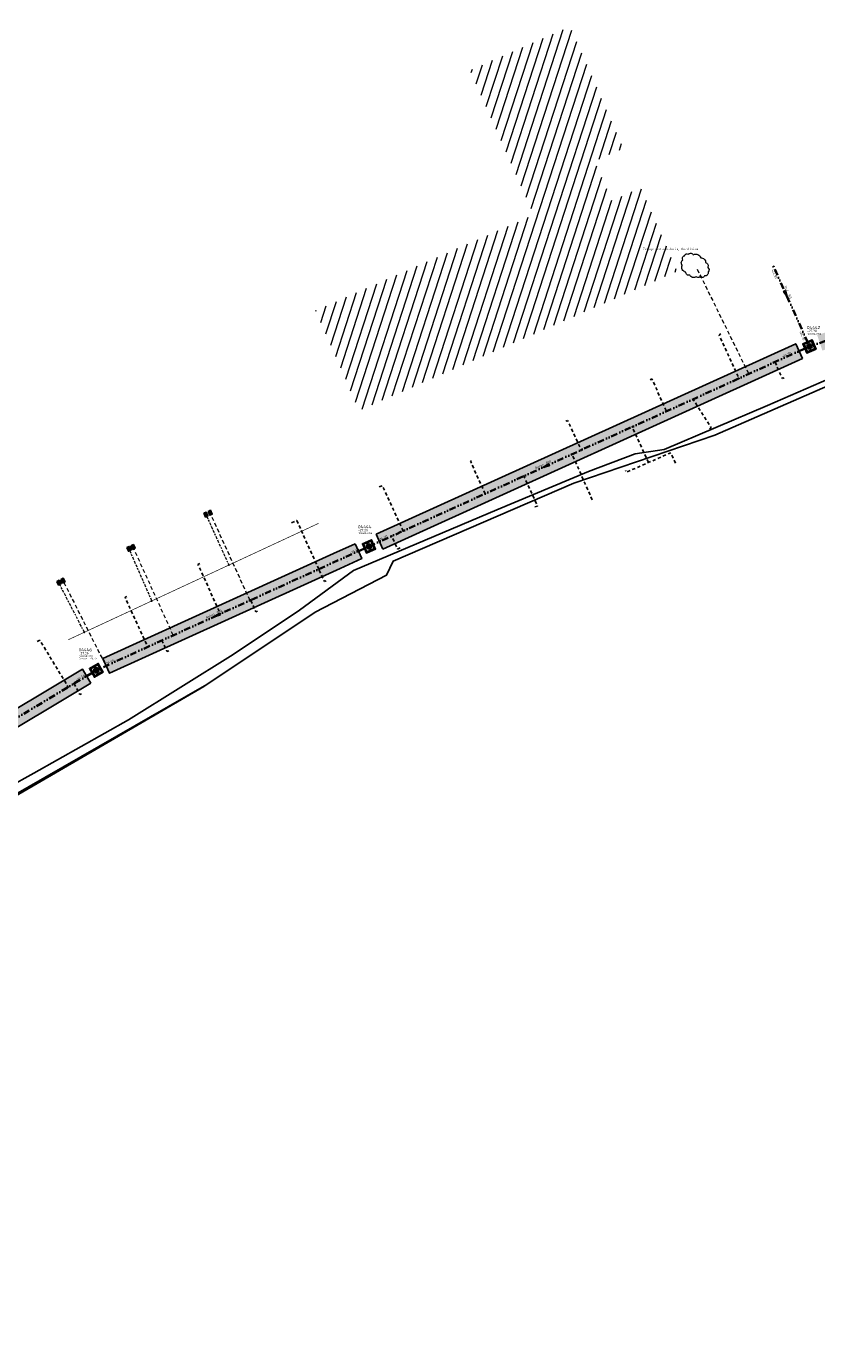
# Model space of a CAD drawing. Header units: metres. Extents: x 0 to 200176, y 0 to 356276.
# Tile 5 of 52: x 197687 to 197809, y 355967 to 356170. Entities that reach past the tile are written whole.
import ezdxf
from ezdxf.enums import TextEntityAlignment as Align

# ---------------------------------------------------------------- set-up
doc = ezdxf.new("R2010")
doc.units = ezdxf.units.M
for name, pattern in [('RI-GWA_HUISAANSLUITING', [23, 4, -1.8, 2.6, -1.8, 4.6, -1.8, 4.6, -1.8]), ('RI-HWA_HUISAANSLUITING', [4.8, 3, -1.8]), ('RI-HWA_KOLKAANSLUITING', [4.3, 2.5, -1.8]), ('RI-ITR', [10.4, 5, -1.8, 0, -1.8, 0, -1.8])]:
    doc.linetypes.add(name, pattern=pattern)
for name, color, linetype, lineweight in [('-Verhard oppervlak-A', 210, 'Continuous', 5), ('N-WE-RI-GWA_DEELREPARATIE_INLAAT-G', 34, 'Continuous', 18), ('N-WE-RI-GWA_HUISAANSLUITING_PVC-G', 30, 'RI-GWA_HUISAANSLUITING', 18), ('N-WE-RI-HWA_HUISAANSLUITING_PVC-G', 150, 'RI-HWA_HUISAANSLUITING', 18), ('N-WE-RI-ITR_STROOMRICHTING-S', 170, 'Continuous', 25), ('N-WE-RI-ITR_TRANSPORTLEIDING-G', 170, 'RI-ITR', 35), ('X-XX-AL-AANPIJLING-M', 7, 'Continuous', 18)]:
    doc.layers.add(name, color=color, linetype=linetype, lineweight=lineweight)
for name, color, linetype in [('N-WE-RI-GWA_HULPSTUK_INLAAT_HUISAANSLUITING-S', 30, 'Continuous'), ('N-WE-RI-GWA_HULPSTUK_ONSTOPPPINGSSTUK-S', 30, 'Continuous'), ('N-WE-RI-HWA_HULPSTUK_INLAAT_HUISAANSLUITING-S', 150, 'Continuous'), ('N-WE-RI-HWA_HULPSTUK_INLAAT_KOLK-S', 150, 'Continuous'), ('N-WE-RI-HWA_HULPSTUK_ONTSTOPPINGSSTUK-S', 150, 'Continuous'), ('N-WE-RI-HWA_KOLKAANSLUITING_PVC-G', 150, 'RI-HWA_KOLKAANSLUITING'), ('N-WE-RI-HWA_RIOOLPUT-T25', 150, 'Continuous'), ('N-WE-RI-HWA_RIOOLPUT_INSPECTIEPUT_1250X1250-S', 150, 'Continuous'), ('N-WE-RI-ITR_HULPSTUK_EINDKAP-S', 170, 'Continuous'), ('N-WE-RI-ITR_RIOOLPUT-T25', 170, 'Continuous'), ('N-WE-RI-ITR_RIOOLPUT_INSPECTIEPUT_1250X1250-S', 170, 'Continuous')]:
    doc.layers.add(name, color=color, linetype=linetype)
doc.layers.add('N-WE-RI-ITR-LAVAPAKKET-S', color=7, linetype='Continuous', lineweight=25, true_color=0xc8fefd)
doc.layers.add('X-XX-AL-HULPLIJNEN', color=4, linetype='Continuous', lineweight=25, plot=False)
doc.styles.add('NLCS-ISO', font='NLCS-ISO.ttf')
doc.styles.add('NLCS-ISO-M500-T18', font='NLCS-ISO.ttf')

# ---------------------------------------------------------------- blocks, each defined once
blk = doc.blocks.new('*U382')
at = {"ltscale": 0.1}
blk.add_hatch(color=256, dxfattribs=at).paths.add_polyline_path([(-2.5, 0), (2.5, -0.8), (2.5, 0.8)])
at = {"ltscale": 0.1, "flags": 128}
blk.add_lwpolyline([(-2.5, 0), (2.5, -0.8), (2.5, 0.8)], close=True, dxfattribs=at)
at = {"ltscale": 0.1, "style": 'NLCS-ISO'}
for tag, p in [('BOBL', (-133.6, 0)), ('MAT', (-1, 0.5))]:
    blk.add_attdef(tag, text='', height=1.8, dxfattribs=at).set_placement(p, align=Align.BOTTOM_RIGHT)
for tag, p in [('DIA', (1, 0.5)), ('BOBR', (200.6, 0))]:
    blk.add_attdef(tag, text='', height=1.8, dxfattribs=at).set_placement(p, align=Align.BOTTOM_LEFT)
blk.add_attdef('JVA', text='', height=1.8, dxfattribs=at).set_placement((0, -1), align=Align.TOP_CENTER)
blk = doc.blocks.new('*U383')
at = {"ltscale": 0.1}
blk.add_hatch(color=256, dxfattribs=at).paths.add_polyline_path([(-2.5, 0), (2.5, -0.8), (2.5, 0.8)])
at = {"ltscale": 0.1, "flags": 128}
blk.add_lwpolyline([(-2.5, 0), (2.5, -0.8), (2.5, 0.8)], close=True, dxfattribs=at)
at = {"ltscale": 0.1, "style": 'NLCS-ISO'}
for tag, p in [('BOBL', (-92.2, 0)), ('MAT', (-1, 0.5))]:
    blk.add_attdef(tag, text='', height=1.8, dxfattribs=at).set_placement(p, align=Align.BOTTOM_RIGHT)
for tag, p in [('DIA', (1, 0.5)), ('BOBR', (85.8, 0))]:
    blk.add_attdef(tag, text='', height=1.8, dxfattribs=at).set_placement(p, align=Align.BOTTOM_LEFT)
blk.add_attdef('JVA', text='', height=1.8, dxfattribs=at).set_placement((0, -1), align=Align.TOP_CENTER)
blk = doc.blocks.new('*U384')
at = {"ltscale": 0.1}
blk.add_hatch(color=256, dxfattribs=at).paths.add_polyline_path([(-2.5, 0), (2.5, -0.8), (2.5, 0.8)])
at = {"ltscale": 0.1, "flags": 128}
blk.add_lwpolyline([(-2.5, 0), (2.5, -0.8), (2.5, 0.8)], close=True, dxfattribs=at)
at = {"ltscale": 0.1, "style": 'NLCS-ISO'}
for tag, p in [('BOBL', (-86.2, 0)), ('MAT', (-1, 0.5))]:
    blk.add_attdef(tag, text='', height=1.8, dxfattribs=at).set_placement(p, align=Align.BOTTOM_RIGHT)
for tag, p in [('DIA', (1, 0.5)), ('BOBR', (113.5, 0))]:
    blk.add_attdef(tag, text='', height=1.8, dxfattribs=at).set_placement(p, align=Align.BOTTOM_LEFT)
blk.add_attdef('JVA', text='', height=1.8, dxfattribs=at).set_placement((0, -1), align=Align.TOP_CENTER)
blk = doc.blocks.new('N-SRI-VWA-PUT-T')
at = {"style": 'NLCS-ISO'}
for tag, p, height in [('PUTNUMMER', (0, 0), 0.5), ('OVERSTORTHOOGTE', (0, -1.24), 0.25), ('PUTAFMETING', (0, -0.85), 0.25), ('PUTHOOGTE', (0, -0.46), 0.36)]:
    blk.add_attdef(tag, p, '', height=height, dxfattribs=at)
blk = doc.blocks.new('N-SRI-ITR-PUT-1250X1250-SO')
h = blk.add_hatch(color=256)
h.dxf.hatch_style = 1
edge = h.paths.add_edge_path()
edge.add_arc((0, 0), 0.4, 0, 360)
at = {"lineweight": -3}
for points in [[(0.77, 0.77), (-0.78, 0.77), (-0.78, -0.78), (0.77, -0.78)], [(0.62, 0.62), (-0.63, 0.62), (-0.63, -0.63), (0.62, -0.63)]]:
    blk.add_lwpolyline(points, close=True, dxfattribs=at)
blk.add_circle((0, 0), 0.4)
blk = doc.blocks.new('N-SRI-HWA-PUT-1250X1250-SO')
h = blk.add_hatch(color=256)
h.dxf.hatch_style = 1
edge = h.paths.add_edge_path()
edge.add_arc((0, 0), 0.4, 0, 360)
at = {"lineweight": -3}
for points in [[(0.77, 0.77), (-0.78, 0.77), (-0.78, -0.78), (0.77, -0.78)], [(0.62, 0.62), (-0.63, 0.62), (-0.63, -0.63), (0.62, -0.63)]]:
    blk.add_lwpolyline(points, close=True, dxfattribs=at)
blk.add_circle((0, 0), 0.4)
blk = doc.blocks.new('N-SRI-HWA-HULP_INLAAT_KOLK-SO')
h = blk.add_hatch(color=256)
edge = h.paths.add_edge_path()
edge.add_arc((0, 0), 0.05, 0, 360)
blk.add_circle((0, 0), 0.05)
blk = doc.blocks.new('N-SRI-ITR-HULP_EINDKAP-SO')
for p, q in [((0, -6), (0, 6)), ((0, 6), (3, 6)), ((0, -6), (3, -6))]:
    blk.add_line(p, q)
blk = doc.blocks.new('N-SRI-HWA-HULP_INLAAT_HUISAANSLUITING-SO')
h = blk.add_hatch(color=256)
h.dxf.hatch_style = 1
h.paths.add_polyline_path([(-0.04, 0.04, 0.198912), (-0.05, 0, 0.198912), (-0.04, -0.04), (0, 0)])
h = blk.add_hatch(color=256)
h.dxf.hatch_style = 1
h.paths.add_polyline_path([(0.04, -0.04, 0.198912), (0.05, 0, 0.198912), (0.04, 0.04), (0, 0)])
for p, q in [((-0.04, 0.04), (0.04, -0.04)), ((-0.04, -0.04), (0.04, 0.04))]:
    blk.add_line(p, q)
blk.add_circle((0, 0), 0.05)
blk = doc.blocks.new('*U421')
at = {"ltscale": 0.1}
blk.add_hatch(color=256, dxfattribs=at).paths.add_polyline_path([(2.5, 0), (-2.5, -0.8), (-2.5, 0.8)])
at = {"ltscale": 0.1, "flags": 128}
blk.add_lwpolyline([(2.5, 0), (-2.5, -0.8), (-2.5, 0.8)], close=True, dxfattribs=at)
at = {"ltscale": 0.1, "style": 'NLCS-ISO'}
for tag, p in [('MAT', (-1, 0.5)), ('BOBL', (-13.8, -3.2))]:
    blk.add_attdef(tag, text='', height=1.8, dxfattribs=at).set_placement(p, align=Align.BOTTOM_RIGHT)
for tag, p in [('DIA', (1, 0.5)), ('BOBR', (30.6, -3.2))]:
    blk.add_attdef(tag, text='', height=1.8, dxfattribs=at).set_placement(p, align=Align.BOTTOM_LEFT)
blk.add_attdef('JVA', text='', height=1.8, dxfattribs=at).set_placement((0, -1), align=Align.TOP_CENTER)
blk = doc.blocks.new('N-SRI-GWA-HULP_ONTSTOPPINGSSTUK-SO')
at = {"linetype": 'Continuous', "extrusion": (0, 0, -1)}
for p, q in [((0.31, -0.21), (-0.32, 0.21)), ((0.31, 0.21), (-0.32, -0.21))]:
    blk.add_line(p, q, dxfattribs=at)
at = {"ltscale": 1.8, "extrusion": (0, 0, -1)}
blk.add_lwpolyline([(-0.32, 0.21), (0.31, 0.21), (0.31, -0.21), (-0.32, -0.21)], close=True, dxfattribs=at)
blk = doc.blocks.new('N-SRI-HWA-HULP_ONSTOPPINGSSTUK-SO')
at = {"linetype": 'Continuous', "extrusion": (0, 0, -1)}
for p, q in [((0.31, -0.21), (-0.32, 0.21)), ((0.31, 0.21), (-0.32, -0.21))]:
    blk.add_line(p, q, dxfattribs=at)
at = {"ltscale": 1.8, "extrusion": (0, 0, -1)}
blk.add_lwpolyline([(-0.32, 0.21), (0.31, 0.21), (0.31, -0.21), (-0.32, -0.21)], close=True, dxfattribs=at)
blk = doc.blocks.new('N-SRI-GWA-HULP_INLAAT_HUISAANSLUITING-SO')
h = blk.add_hatch(color=256)
h.dxf.hatch_style = 1
h.paths.add_polyline_path([(-0.7, 0.7, 0.198912), (-1, 0, 0.198912), (-0.7, -0.7), (0, 0)])
h = blk.add_hatch(color=256)
h.dxf.hatch_style = 1
h.paths.add_polyline_path([(1, 0, 0.198912), (0.7, 0.7), (0, 0), (0.7, -0.7, 0.198912)])
for p, q in [((-0.7, 0.7), (0.7, -0.7)), ((-0.7, -0.7), (0.7, 0.7))]:
    blk.add_line(p, q)
blk.add_circle((0, 0), 1)

msp = doc.modelspace()

# ---------------------------------------------------------------- hatches: boundary and pattern name
at = {"layer": 'N-WE-RI-ITR-LAVAPAKKET-S', "transparency": 33554585}
h = msp.add_hatch(color=256, dxfattribs=at)
h.dxf.hatch_style = 1
h.paths.add_polyline_path([(197555.362, 355981.195), (197555.556, 355983.688), (197532.927, 355985.45), (197532.733, 355982.958)])
h.paths.add_polyline_path([(197577.769, 355985.136), (197577.267, 355987.585), (197558.409, 355983.72), (197558.912, 355981.271)])
h.paths.add_polyline_path([(197593.384, 355991.083), (197592.438, 355993.395), (197580.24, 355988.408), (197581.19, 355986.084)])
h.paths.add_polyline_path([(197632.536, 356023.397), (197630.944, 356025.274), (197594.856, 355994.792), (197596.414, 355992.947)])
h.paths.add_polyline_path([(197661.113, 356047.487), (197659.503, 356049.398), (197633.656, 356027.565), (197635.25, 356025.685)])
h.paths.add_polyline_path([(197696.762, 356069.139), (197695.478, 356071.285), (197662.38, 356051.478), (197663.664, 356049.332)])
h.paths.add_polyline_path([(197738.522, 356088.308), (197737.53, 356090.604), (197734.178, 356089.082), (197698.622, 356072.937), (197699.656, 356070.661), (197735.211, 356086.806)])
h.paths.add_polyline_path([(197806.445, 356119.134), (197805.412, 356121.41), (197740.763, 356092.071), (197741.755, 356089.776)])
h.paths.add_polyline_path([(197841.876, 356131.156), (197841.084, 356133.525), (197808.717, 356122.713), (197809.509, 356120.341)])
h.paths.add_polyline_path([(197868.701, 356135.381), (197868.337, 356137.849), (197844.538, 356134.348), (197844.903, 356131.872)])
h.paths.add_polyline_path([(197918.338, 356133.521), (197918.097, 356131.035), (197923.054, 356130.564), (197993.751, 356123.932), (197993.984, 356126.42), (197923.273, 356133.052)])
h.paths.add_polyline_path([(197914.563, 356131.371), (197914.804, 356133.857), (197871.887, 356137.936), (197871.651, 356135.448)])
h.paths.add_polyline_path([(198020.556, 356121.417), (198020.797, 356123.905), (198008.327, 356125.075), (198008.087, 356122.587)])

# ---------------------------------------------------------------- linework, layer by layer
at = {"layer": 'N-WE-RI-GWA_DEELREPARATIE_INLAAT-G', "ltscale": 0.2, "const_width": 0.1, "flags": 128}
msp.add_lwpolyline([(197693.309, 356075.814), (197731.882, 356093.743)], dxfattribs=at)
at = {"layer": 'N-WE-RI-GWA_HUISAANSLUITING_PVC-G', "ltscale": 0.1, "flags": 128}
for points in [[(197714.643, 356094.797), (197718.052, 356087.315)], [(197702.77, 356089.513), (197706.156, 356081.785)], [(197695.784, 356076.965), (197691.988, 356084.315)]]:
    msp.add_lwpolyline(points, dxfattribs=at)
at = {"layer": 'N-WE-RI-HWA_HUISAANSLUITING_PVC-G', "ltscale": 0.2, "flags": 128}
for points in [[(197790.233, 356132.887), (197798.165, 356116.747)], [(197721.309, 356081.872), (197715.29, 356095.083)], [(197709.482, 356076.498), (197703.418, 356089.809)], [(197692.623, 356084.636), (197699.094, 356071.779)]]:
    msp.add_lwpolyline(points, dxfattribs=at)
at = {"layer": 'N-WE-RI-HWA_KOLKAANSLUITING_PVC-G', "ltscale": 0.2, "flags": 128}
for points in [[(197793.864, 356122.914), (197793.594, 356122.783), (197796.647, 356116.058)], [(197803.638, 356116.151), (197803.364, 356116.03), (197802.206, 356118.581)], [(197782.986, 356115.82), (197783.239, 356115.98), (197785.501, 356110.998)], [(197792.12, 356108.301), (197792.365, 356108.473), (197789.597, 356112.857)], [(197769.984, 356109.478), (197770.258, 356109.6), (197772.337, 356105.021)], [(197782.72, 356103.108), (197780.225, 356108.602)], [(197774.059, 356097.342), (197770.941, 356104.387)], [(197786.863, 356103.008), (197786.152, 356104.615), (197779.287, 356101.602), (197779.167, 356101.877)], [(197757.555, 356098.31), (197755.287, 356103.306), (197755.715, 356103.446)], [(197765.178, 356096.268), (197765.609, 356096.397), (197763.513, 356101.015)], [(197744.903, 356092.566), (197741.731, 356099.552), (197741.012, 356099.324)], [(197731.914, 356086.691), (197728.518, 356094.167), (197727.607, 356093.764)], [(197744.446, 356089.954), (197744.035, 356089.771), (197743.132, 356091.761)], [(197713.556, 356087.546), (197713.282, 356087.424), (197716.747, 356079.799)], [(197733.053, 356084.911), (197732.779, 356084.789), (197731.914, 356086.691)], [(197702.33, 356082.48), (197702.059, 356082.352), (197705.534, 356074.705)], [(197722.485, 356080.234), (197722.211, 356080.112), (197721.394, 356081.911)], [(197688.531, 356075.534), (197688.927, 356075.747), (197693.301, 356068.522)], [(197708.788, 356074.129), (197708.514, 356074.007), (197707.741, 356075.708)], [(197695.358, 356067.497), (197695.091, 356067.361), (197694.208, 356069.064)]]:
    msp.add_lwpolyline(points, dxfattribs=at)
at = {"layer": 'N-WE-RI-ITR-LAVAPAKKET-S', "flags": 128}
for points in [[(197741.755, 356089.776), (197806.445, 356119.134), (197805.412, 356121.41), (197740.763, 356092.071)], [(197740.763, 356092.071), (197741.755, 356089.776)]]:
    msp.add_lwpolyline(points, dxfattribs=at)
for points in [[(197737.53, 356090.604), (197734.178, 356089.082), (197698.622, 356072.937), (197699.656, 356070.661), (197735.211, 356086.806), (197738.522, 356088.308)], [(197696.762, 356069.139), (197695.478, 356071.285), (197662.38, 356051.478), (197663.664, 356049.332)]]:
    msp.add_lwpolyline(points, close=True, dxfattribs=at)
at = {"layer": 'N-WE-RI-ITR_TRANSPORTLEIDING-G', "ltscale": 0.2, "flags": 128}
for points in [[(197807.277, 356121.57), (197801.989, 356133.29)], [(197842.439, 356132.729), (197808.122, 356121.189)], [(197806.956, 356120.738), (197740.216, 356090.438)], [(197739.069, 356089.942), (197698.189, 356071.367)], [(197697.083, 356070.784), (197662.134, 356049.873)]]:
    msp.add_lwpolyline(points, dxfattribs=at)
at = {"layer": 'X-XX-AL-AANPIJLING-M', "flags": 128}
msp.add_lwpolyline([(197790.075, 356131.769, -0.5205671), (197789.084, 356131.975, -0.5205671), (197789.084, 356131.975, -0.5205671), (197788.456, 356132.445, -0.5205671), (197788.456, 356132.445, -0.5205671), (197787.946, 356133.494, -0.5205671), (197787.946, 356133.494, -0.5205671), (197788.015, 356134.269, -0.5205671), (197788.015, 356134.269, -0.5205671), (197788.26, 356134.964, -0.5205671), (197788.26, 356134.964, -0.5205671), (197788.888, 356135.21, -0.5205671), (197788.888, 356135.21, -0.5205671), (197789.624, 356135.102, -0.5205671), (197789.624, 356135.102, -0.5205671), (197790.761, 356134.612, -0.5205671), (197790.761, 356134.612, -0.5205671), (197791.507, 356133.896, -0.5205671), (197791.507, 356133.896, -0.5205671), (197791.84, 356133.151, -0.5205671), (197791.84, 356133.151, -0.5205671), (197791.899, 356132.465, -0.5205671), (197791.899, 356132.465, -0.5205671), (197791.35, 356131.847, -0.5205671), (197791.35, 356131.847, -0.5205671), (197790.595, 356131.72, -0.5205671), (197790.595, 356131.72, -0.5205671)], format="xyb", close=True, dxfattribs=at)
at = {"layer": 'X-XX-AL-HULPLIJNEN', "ltscale": 0.2, "flags": 128}
for points in [[(197827.312, 356122.337), (197792.948, 356107.334), (197771.229, 356099.904), (197743.367, 356087.902), (197742.367, 356085.758), (197731.329, 356080.05), (197714.218, 356068.612), (197675.925, 356046.402), (197656.849, 356033.462), (197639.203, 356017.888), (197623.629, 356002.885), (197609.769, 355990.454), (197609.393, 355987.393), (197609.054, 355984.738), (197605.179, 355980.975), (197594.408, 355977.808), (197588.907, 355978.594), (197579.763, 355975.451), (197569.332, 355972.879), (197541.112, 355971.196), (197537.04, 355967.092), (197536.182, 355969.164), (197538.349, 355973.246), (197543.999, 355974.508)], [(197806.506, 356121.4), (197807.121, 356119.977), (197808.544, 356120.592), (197807.929, 356122.015), (197806.506, 356121.4)], [(197807.199, 356120.175), (197806.703, 356121.322), (197807.851, 356121.818), (197808.346, 356120.671)], [(197543.999, 355974.508), (197567.909, 355974.87), (197578.274, 355976.607), (197593.908, 355981.452), (197607.035, 355989.706), (197626.773, 356008.787), (197637.752, 356019.076), (197646.433, 356027.141), (197648.983, 356029.325), (197653.927, 356033.623), (197663.351, 356039.463), (197673.521, 356046.757), (197679.841, 356050.747), (197687.978, 356055.249), (197702.573, 356063.468), (197718.693, 356073.548), (197728.942, 356080.387), (197737.244, 356086.497), (197759.34, 356095.8), (197773.49, 356101.75), (197780.664, 356104.429), (197785.146, 356105.117), (197801.08, 356111.879), (197815.23, 356118.052)], [(197738.624, 356090.594), (197740.047, 356091.209), (197740.661, 356089.786), (197739.239, 356089.171), (197738.624, 356090.594)], [(197738.821, 356090.515), (197739.317, 356089.368), (197740.464, 356089.864), (197739.968, 356091.011)], [(197696.561, 356071.401), (197697.325, 356070.052), (197698.674, 356070.815), (197697.91, 356072.164), (197696.561, 356071.401)], [(197698.469, 356070.872), (197697.854, 356071.96), (197696.766, 356071.344), (197697.381, 356070.256)], [(197696.766, 356071.344), (197697.381, 356070.256), (197698.469, 356070.872), (197697.854, 356071.96)], [(197714.278, 356068.736), (197678.904, 356048.424)]]:
    msp.add_lwpolyline(points, dxfattribs=at)

# ---------------------------------------------------------------- block references
at = {"layer": 'N-WE-RI-GWA_HULPSTUK_INLAAT_HUISAANSLUITING-S', "xscale": 0.05, "yscale": 0.05, "zscale": 0.05}
for p in [(197718.052, 356087.315), (197706.156, 356081.785), (197695.784, 356076.965)]:
    msp.add_blockref('N-SRI-GWA-HULP_INLAAT_HUISAANSLUITING-SO', p, dxfattribs=at)
at = {"layer": 'N-WE-RI-GWA_HULPSTUK_ONSTOPPPINGSSTUK-S'}
for p, rotation in [((197714.513, 356095.084), 114.49), ((197702.643, 356089.801), 114.49), ((197691.853, 356084.6), 116.72)]:
    msp.add_blockref('N-SRI-GWA-HULP_ONTSTOPPINGSSTUK-SO', p, dxfattribs=dict(at, rotation=rotation))
at = {"layer": 'N-WE-RI-HWA_HULPSTUK_INLAAT_HUISAANSLUITING-S'}
for p in [(197798.165, 356116.747), (197721.309, 356081.872), (197709.482, 356076.498), (197699.094, 356071.779)]:
    msp.add_blockref('N-SRI-HWA-HULP_INLAAT_HUISAANSLUITING-SO', p, dxfattribs=at)
at = {"layer": 'N-WE-RI-HWA_HULPSTUK_INLAAT_KOLK-S'}
for p in [(197802.206, 356118.581), (197796.647, 356116.058), (197789.597, 356112.857), (197785.501, 356110.998), (197780.225, 356108.602), (197770.941, 356104.387), (197772.34, 356105.015), (197763.513, 356101.015), (197757.558, 356098.304), (197744.903, 356092.566), (197743.132, 356091.761), (197731.914, 356086.691), (197721.394, 356081.911), (197716.747, 356079.799), (197707.741, 356075.708), (197705.534, 356074.705), (197693.301, 356068.522), (197694.208, 356069.064)]:
    msp.add_blockref('N-SRI-HWA-HULP_INLAAT_KOLK-SO', p, dxfattribs=at)
at = {"layer": 'N-WE-RI-HWA_HULPSTUK_ONTSTOPPINGSSTUK-S'}
for p, rotation in [((197715.16, 356095.37), 114.4939860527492), ((197703.287, 356090.095), 114.4939860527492), ((197692.482, 356084.917), 116.7154577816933)]:
    msp.add_blockref('N-SRI-HWA-HULP_ONSTOPPINGSSTUK-SO', p, dxfattribs=dict(at, rotation=rotation))
at = {"layer": 'N-WE-RI-HWA_RIOOLPUT-T25'}
ref = msp.add_blockref('N-SRI-VWA-PUT-T', (197807.16, 356123.66), dxfattribs=at)
ref.add_attrib('PUTNUMMER', '04442', (197807.16, 356123.66), dxfattribs={"layer": '0', "height": 0.5, "style": 'NLCS-ISO'})
ref.add_attrib('PUTHOOGTE', '+27.30', (197807.16, 356123.2), dxfattribs={"layer": '0', "height": 0.36, "style": 'NLCS-ISO'})
ref.add_attrib('PUTAFMETING', '1250x1250mm', (197807.16, 356122.811), dxfattribs={"layer": '0', "height": 0.25, "style": 'NLCS-ISO'})
ref = msp.add_blockref('N-SRI-VWA-PUT-T', (197737.964, 356092.966), dxfattribs=at)
ref.add_attrib('PUTNUMMER', '04444', (197737.964, 356092.966), dxfattribs={"layer": '0', "height": 0.5, "style": 'NLCS-ISO'})
ref.add_attrib('PUTHOOGTE', '+27.30', (197737.964, 356092.506), dxfattribs={"layer": '0', "height": 0.36, "style": 'NLCS-ISO'})
ref.add_attrib('PUTAFMETING', '1250x1250mm', (197737.964, 356092.117), dxfattribs={"layer": '0', "height": 0.25, "style": 'NLCS-ISO'})
at = {"layer": 'N-WE-RI-HWA_RIOOLPUT_INSPECTIEPUT_1250X1250-S', "rotation": 23.37}
for p in [(197807.525, 356120.996), (197739.643, 356090.19)]:
    msp.add_blockref('N-SRI-HWA-PUT-1250X1250-SO', p, dxfattribs=at)
at = {"layer": 'N-WE-RI-ITR_HULPSTUK_EINDKAP-S', "xscale": 0.02, "yscale": 0.02, "zscale": 0.02, "rotation": 294.5564350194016}
msp.add_blockref('N-SRI-ITR-HULP_EINDKAP-SO', (197801.989, 356133.29), dxfattribs=at)
at = {"layer": 'N-WE-RI-ITR_RIOOLPUT-T25'}
msp.add_blockref('N-SRI-VWA-PUT-T', (197694.918, 356074.03), dxfattribs=at).add_auto_attribs({'PUTNUMMER': '04446', 'PUTHOOGTE': '+27.36', 'PUTAFMETING': '1250x2000mm', 'OVERSTORTHOOGTE': 'Drempel: +26.40'})
at = {"layer": 'N-WE-RI-ITR_RIOOLPUT_INSPECTIEPUT_1250X1250-S', "rotation": 29.50451209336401}
msp.add_blockref('N-SRI-ITR-PUT-1250X1250-SO', (197697.618, 356071.108), dxfattribs=at)
at = {"layer": 'N-WE-RI-ITR_STROOMRICHTING-S'}
for name, p, xscale, yscale, zscale, rotation, values in [('*U421', (197803.892, 356129.073), 0.1999999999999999, 0.1999999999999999, 0.1999999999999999, 294.284015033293, {'MAT': 'PVC', 'DIA': '315', 'BOBL': '+24.95', 'BOBR': '+24.90'}), ('*U382', (197766.903, 356102.561), 0.2, 0.2, 0.2, 24.40962507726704, {'MAT': 'Beton', 'DIA': '800', 'BOBL': '+24.90', 'BOBR': '+24.90'}), ('*U384', (197716.156, 356079.526), 0.2, 0.2, 0.2, 24.42233398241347, {'MAT': 'Beton', 'DIA': '800', 'BOBL': '+24.90', 'BOBR': '+24.90'}), ('*U383', (197679.924, 356060.518), 0.2, 0.2, 0.2, 30.8929428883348, {'MAT': 'Beton', 'DIA': '800', 'BOBL': '+24.56', 'BOBR': '+24.56'})]:
    msp.add_blockref(name, p, dxfattribs=dict(at, xscale=xscale, yscale=yscale, zscale=zscale, rotation=rotation)).add_auto_attribs(values)

# ---------------------------------------------------------------- next in the draw order: texts
at = {"layer": 'X-XX-AL-AANPIJLING-M', "insert": (197781.837, 356136.179), "char_height": 0.36, "attachment_point": 1, "style": 'NLCS-ISO-M500-T18', "bg_fill": 3, "box_fill_scale": 1.5, "bg_fill_color": 256, "bg_fill_transparency": 0}
msp.add_mtext_dynamic_manual_height_columns('Zoekgebied aansluiting Quadrivium', width=7.81508, gutter_width=12.5, heights=[0], dxfattribs=at)

# ---------------------------------------------------------------- next in the draw order: hatches: boundary and pattern name
at = {"layer": '-Verhard oppervlak-A'}
h = msp.add_hatch(dxfattribs=at)
h.set_pattern_fill('ANSI31', color=256, scale=0.4, angle=207)
h.paths.add_polyline_path([(197781.551, 356145.439), (197777.103, 356143.483), (197776.212, 356145.53), (197774.458, 356149.558), (197778.899, 356151.513), (197778.805, 356151.726), (197771.889, 356167.458), (197770.647, 356170.285), (197755.243, 356163.559), (197762.215, 356147.733), (197763.531, 356144.746), (197765.067, 356141.261), (197763.337, 356140.503), (197731.421, 356126.528), (197731.448, 356126.465), (197731.526, 356126.287), (197738.14, 356111.15), (197741.871, 356112.78), (197760.829, 356121.063), (197768.241, 356124.301), (197768.435, 356124.386), (197772.914, 356126.342), (197773.105, 356126.426), (197773.624, 356126.653), (197787.189, 356132.579)])

doc.saveas('drawing.dxf')
